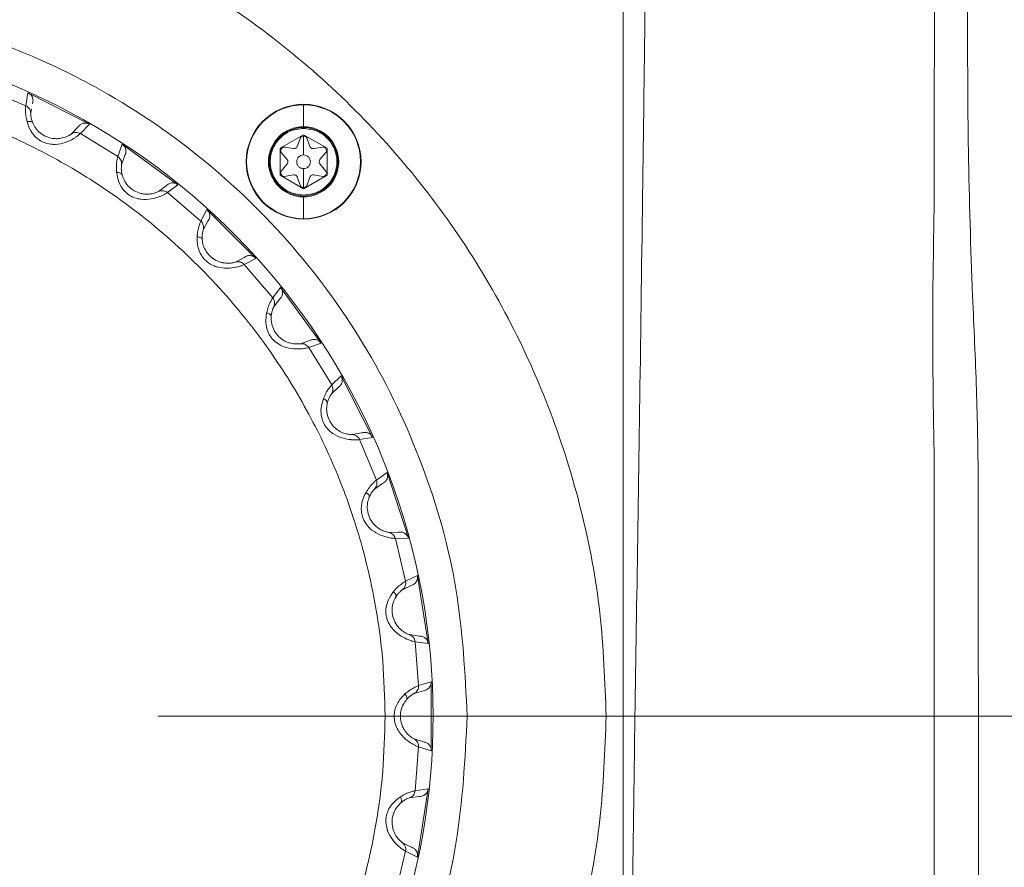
# Model space of a CAD drawing. Header units: millimetres. Extents: x 35469 to 44263, y -24881 to -16268.
# Tile 18 of 231: x 38560 to 38617, y -22045 to -21996. Entities that reach past the tile are written whole.
import ezdxf

# ---------------------------------------------------------------- set-up
doc = ezdxf.new("R2010")
doc.units = ezdxf.units.MM
doc.header["$LTSCALE"] = 0.3175
doc.linetypes.add('ACAD_ISO10W100', pattern=[18, 12, -3, 0, -3])
for name, color, linetype, lineweight in [('1轮廓实线层', 7, 'Continuous', 18), ('7标注层', 4, 'Continuous', 13), ('中心线', 4, 'ACAD_ISO10W100', 20)]:
    doc.layers.add(name, color=color, linetype=linetype, lineweight=lineweight)
doc.styles.add('标准汉字', font='gbenor.shx', dxfattribs={"bigfont": 'gbcbig.shx'})
doc.dimstyles.new('M1：18', dxfattribs={"dimscale": 18, "dimtxt": 3.5, "dimasz": 2.5, "dimexe": 2, "dimexo": 0, "dimgap": 1.5, "dimtad": 1, "dimdec": 1, "dimdsep": 46, "dimtxsty": '标准汉字', "dimcen": 5, "dimdle": 5, "dimclrd": 1, "dimclre": 1, "dimclrt": 256, "dimadec": 4, "dimazin": 2, "dimtfac": 1, "dimtdec": 1, "dimtmove": 0, "dimatfit": 3, "dimfxl": 1, "dimtolj": 1, "dimarcsym": 0})

# ---------------------------------------------------------------- blocks, each defined once
blk = doc.blocks.new('*D47')
at = {"layer": '7标注层', "color": 1, "lineweight": -2, "ltscale": 18, "transparency": 16777216}
blk.add_line((40133.937, -21590.737), (40484.689, -21492.383), dxfattribs=at)
at = {"layer": '7标注层', "color": 1, "transparency": 16777216}
blk.add_solid([(40486.714, -21499.604), (40482.664, -21485.161), (40528.018, -21480.233)], dxfattribs=at)
at = {"layer": 'Defpoints', "color": 0, "transparency": 16777216}
for p in [(40528.018, -21480.233), (38543.983, -22036.573)]:
    blk.add_point(p, dxfattribs=at)
at = {"layer": '7标注层', "transparency": 16777216, "insert": (40227.568, -21503.725), "char_height": 63, "attachment_point": 5, "rotation": 15.66395, "style": '标准汉字'}
blk.add_mtext('\\A1;R2060', dxfattribs=at)

msp = doc.modelspace()

# ---------------------------------------------------------------- linework, layer by layer
at = {"layer": '1轮廓实线层', "ltscale": 18}
for p, q in [((38594.983, -21932.811), (38594.983, -22081.172)), ((38557.756, -21999.976), (38560.122, -22000.956)), ((38560.122, -22000.956), (38560.253, -22000.204)), ((38560.253, -22000.204), (38563.843, -22002.033)), ((38560.416, -22001.379), (38560.461, -22001.135)), ((38576.333, -22000.901), (38576.333, -22002.174)), ((38560.416, -22001.403), (38560.416, -22001.379)), ((38563.174, -22002.195), (38562.778, -22002.606)), ((38563.843, -22002.033), (38563.312, -22002.581)), ((38576.333, -22002.174), (38576.333, -22002.225)), ((38563.312, -22002.581), (38565.495, -22003.919)), ((38574.966, -22003.434), (38576.333, -22002.644)), ((38575.965, -22003.329), (38576.15, -22002.823)), ((38576.286, -22002.724), (38576.38, -22002.724)), ((38576.333, -22002.644), (38577.701, -22003.434)), ((38576.516, -22002.823), (38576.701, -22003.329)), ((38565.495, -22003.919), (38565.742, -22003.197)), ((38565.742, -22003.197), (38569.002, -22005.565)), ((38574.966, -22005.013), (38574.966, -22003.434)), ((38575.011, -22003.515), (38575.058, -22003.433)), ((38575.206, -22003.363), (38575.743, -22003.458)), ((38576.923, -22003.458), (38577.461, -22003.363)), ((38577.608, -22003.433), (38577.655, -22003.515)), ((38577.655, -22003.515), (38577.686, -22003.588)), ((38577.701, -22003.434), (38577.701, -22005.013)), ((38565.715, -22004.406), (38565.902, -22003.867)), ((38575.377, -22004.098), (38575.027, -22003.68)), ((38577.638, -22003.682), (38577.289, -22004.098)), ((38575.027, -22004.767), (38575.377, -22004.349)), ((38577.289, -22004.349), (38577.638, -22004.765)), ((38576.333, -22005.802), (38574.966, -22005.013)), ((38575.058, -22005.014), (38575.011, -22004.932)), ((38575.743, -22004.989), (38575.206, -22005.084)), ((38576.15, -22005.624), (38575.965, -22005.117)), ((38577.701, -22005.013), (38576.333, -22005.802)), ((38576.701, -22005.117), (38576.516, -22005.624)), ((38577.461, -22005.084), (38576.923, -22004.989)), ((38577.655, -22004.932), (38577.608, -22005.014)), ((38577.686, -22004.858), (38577.655, -22004.932)), ((38568.316, -22005.621), (38567.86, -22005.964)), ((38569.002, -22005.565), (38568.392, -22006.023)), ((38576.38, -22005.723), (38576.286, -22005.723)), ((38568.392, -22006.023), (38570.338, -22007.686)), ((38576.333, -22006.222), (38576.333, -22006.273)), ((38576.333, -22006.273), (38576.333, -22007.546)), ((38570.338, -22007.686), (38570.696, -22007.012)), ((38570.696, -22007.012), (38573.544, -22009.861)), ((38570.48, -22008.202), (38570.748, -22007.698)), ((38572.858, -22009.808), (38572.354, -22010.077)), ((38573.544, -22009.861), (38572.87, -22010.218)), ((38572.87, -22010.218), (38574.533, -22012.165)), ((38574.533, -22012.165), (38574.991, -22011.555)), ((38574.991, -22011.555), (38577.359, -22014.814)), ((38574.592, -22012.696), (38574.936, -22012.241)), ((38576.69, -22014.655), (38576.15, -22014.841)), ((38577.359, -22014.814), (38576.637, -22015.061)), ((38576.637, -22015.061), (38577.975, -22017.244)), ((38577.975, -22017.244), (38578.523, -22016.714)), ((38578.523, -22016.714), (38580.352, -22020.303)), ((38577.95, -22017.779), (38578.361, -22017.383)), ((38579.716, -22020.041), (38579.154, -22020.141)), ((38580.352, -22020.303), (38579.601, -22020.434)), ((38579.601, -22020.434), (38580.58, -22022.8)), ((38580.58, -22022.8), (38581.205, -22022.361)), ((38581.205, -22022.361), (38582.45, -22026.193)), ((38580.472, -22023.324), (38580.94, -22022.997)), ((38581.862, -22025.834), (38581.291, -22025.845)), ((38582.45, -22026.193), (38581.687, -22026.205)), ((38581.687, -22026.205), (38582.285, -22028.695)), ((38582.285, -22028.695), (38582.97, -22028.359)), ((38582.97, -22028.359), (38583.6, -22032.338)), ((38582.096, -22029.195), (38582.609, -22028.945)), ((38583.076, -22031.892), (38582.51, -22031.813)), ((38582.845, -22032.231), (38583.045, -22034.783)), ((38583.6, -22032.338), (38582.845, -22032.231)), ((38582.781, -22035.248), (38583.327, -22035.082)), ((38583.045, -22034.783), (38583.775, -22034.559)), ((38583.775, -22034.559), (38583.775, -22038.588)), ((38583.327, -22038.065), (38582.781, -22037.899)), ((38583.045, -22038.364), (38582.845, -22040.916)), ((38583.775, -22038.588), (38583.045, -22038.364)), ((38582.845, -22040.916), (38583.6, -22040.809)), ((38583.6, -22040.809), (38582.97, -22044.788)), ((38582.51, -22041.334), (38583.076, -22041.255)), ((38582.609, -22044.202), (38582.096, -22043.952)), ((38582.285, -22044.452), (38581.687, -22046.942)), ((38582.295, -22044.352), (38582.285, -22044.452)), ((38582.97, -22044.788), (38582.285, -22044.452))]:
    msp.add_line(p, q, dxfattribs=at)
msp.add_circle((38576.333, -22004.223), 3.35, dxfattribs=at)
at = {"layer": '1轮廓实线层', "lineweight": 20, "ltscale": 18}
for centre, radius, start, end in [((38543.983, -22036.573), 39.901, 294.8262, 96.14032), ((38576.333, -22004.223), 3.343, 0, 180), ((38576.333, -22004.223), 3.323, 90, 180), ((38576.333, -22004.223), 3.323, 0, 90), ((38576.333, -22004.223), 2.049, 90, 270), ((38576.333, -22004.223), 1.999, 90, 270), ((38576.333, -22004.223), 2.049, 270, 90), ((38576.333, -22004.223), 1.999, 270, 90), ((38576.333, -22004.223), 3.343, 180, 0), ((38576.333, -22004.223), 3.323, 180, 270), ((38576.333, -22004.223), 3.323, 270, 0)]:
    msp.add_arc(centre, radius, start, end, dxfattribs=at)
at = {"layer": '1轮廓实线层', "ltscale": 18}
for points, knots in [([(38613.11, -22007.446), (38613.11, -22007.427), (38613.11, -22007.394), (38613.11, -22007.335), (38613.111, -22007.248), (38613.111, -22007.092), (38613.111, -22006.814), (38613.112, -22006.318), (38613.113, -22005.431), (38613.117, -22003.848), (38613.123, -22001.019), (38613.139, -21995.971), (38613.169, -21985.658), (38613.181, -21976.875), (38613.19, -21970.778)], [0, 0, 0, 0, 238.034367, 425.010862, 758.906544, 1355.177803, 2420.040278, 4321.874707, 7718.962761, 13787.990807, 24628.086985, 43988.71732, 78550.338882, 157011.645873, 157011.645873, 157011.645873, 157011.645873]), ([(38615.718, -22051.73), (38615.715, -22050.144), (38615.709, -22046.969), (38615.703, -22042.178), (38615.698, -22037.361), (38615.697, -22032.52), (38615.687, -22027.657), (38615.708, -22022.694), (38615.613, -22017.532), (38615.307, -22011.063), (38615.081, -22003.671), (38615.066, -21995.362), (38615.015, -21987.131), (38614.985, -21978.911), (38614.969, -21973.441), (38614.96, -21970.707)], [0, 0, 0, 0, 10251.32483, 20510.623931, 30779.420154, 41059.302766, 51339.777613, 61600.918588, 72480.914731, 83521.011175, 100521.501992, 117124.527441, 133714.026795, 150298.641226, 166874.883052, 166874.883052, 166874.883052, 166874.883052]), ([(38596.343, -21988.017), (38596.339, -21988.327), (38596.332, -21988.879), (38596.321, -21989.863), (38596.303, -21991.311), (38596.271, -21993.887), (38596.213, -21998.464), (38596.105, -22006.568), (38595.966, -22016.933), (38595.794, -22028.269), (38595.644, -22037.753), (38595.535, -22045.956), (38595.449, -22052.99), (38595.379, -22059.224), (38595.412, -22064.826), (38595.437, -22069.565), (38595.46, -22073.061), (38595.474, -22075.177), (38595.48, -22076.089), (38595.483, -22076.487), (38595.484, -22076.678), (38595.485, -22076.761), (38595.485, -22076.798)], [0, 0, 0, 0, 2201.312714, 3930.818848, 7019.140587, 12534.338323, 22387.364793, 40009.454869, 71638.662525, 99830.98508, 127940.765406, 149255.427197, 170650.34132, 191949.800685, 209723.050184, 227476.105943, 243152.117745, 250075.880009, 253128.615325, 254473.11441, 255064.951751, 255530.115297, 255530.115297, 255530.115297, 255530.115297]), ([(38585.881, -22036.573), (38585.752, -22034.085), (38585.496, -22029.108), (38583.44, -22021.878), (38580.231, -22015.114), (38575.847, -22009.029), (38570.463, -22003.818), (38565.617, -22000.568), (38561.924, -21998.684), (38559.643, -21997.686), (38557.307, -21996.825), (38554.924, -21996.104), (38552.502, -21995.526), (38549.047, -21994.915), (38544.34, -21994.542), (38538.996, -21994.863), (38534.051, -21995.787), (38529.627, -21997.117), (38525.157, -21999.033), (38520.733, -22001.588), (38516.466, -22004.82), (38512.833, -22008.407), (38509.829, -22012.168), (38507.42, -22015.958), (38505.339, -22020.1), (38504.345, -22023.068), (38503.84, -22024.573)], [0, 0, 0, 0, 19154.913689, 38309.827378, 57464.741067, 76619.654756, 95774.568445, 114929.482134, 121321.969035, 127714.455935, 134106.942836, 140499.429736, 146891.916637, 153284.403538, 167526.842249, 183173.719251, 194391.226331, 206233.540594, 218700.561996, 231792.185214, 245508.299648, 259848.789423, 271017.729728, 282538.140272, 294409.990261, 306633.24796, 306633.24796, 306633.24796, 306633.24796]), ([(38508.249, -22026.573), (38508.566, -22025.543), (38509.217, -22023.425), (38510.583, -22020.291), (38512.335, -22017.077), (38514.551, -22013.854), (38517.27, -22010.701), (38520.514, -22007.713), (38524.289, -22005.003), (38528.58, -22002.694), (38532.9, -22001.067), (38537.078, -22000.043), (38541.015, -21999.515), (38545.018, -21999.407), (38549.039, -21999.74), (38553.002, -22000.503), (38556.827, -22001.686), (38560.477, -22003.256), (38564.224, -22005.367), (38567.947, -22008.098), (38571.456, -22011.478), (38574.361, -22015.106), (38576.68, -22018.857), (38578.448, -22022.626), (38579.714, -22026.327), (38580.535, -22029.894), (38581.006, -22033.28), (38581.062, -22035.496), (38581.089, -22036.573)], [0, 0, 0, 0, 10072.595202, 20707.370785, 31893.970217, 44248.649305, 57203.671446, 70738.329764, 85388.969195, 100540.029222, 116158.622251, 128419.398186, 140681.818526, 153231.495176, 165782.797914, 178332.474622, 190883.777416, 203144.553184, 215406.973371, 231024.119115, 246175.22544, 260827.26607, 274360.50704, 287315.500437, 299671.625213, 310856.778319, 321492.281639, 331565.598032, 331565.598032, 331565.598032, 331565.598032]), ([(38560.253, -22000.204), (38560.306, -22000.235), (38560.415, -22000.298), (38560.505, -22000.438), (38560.546, -22000.578), (38560.555, -22000.707), (38560.529, -22000.796), (38560.515, -22000.841)], [0, 0, 0, 0, 16181.193007, 33918.798529, 43103.432031, 55557.651596, 68043.612176, 68043.612176, 68043.612176, 68043.612176]), ([(38560.122, -22000.956), (38560.119, -22000.978), (38560.114, -22001.021), (38560.105, -22001.237), (38560.119, -22001.524), (38560.172, -22001.768), (38560.198, -22001.888)], [0, 0, 0, 0, 14991.389661, 29535.979564, 43611.252118, 57349.876235, 57349.876235, 57349.876235, 57349.876235]), ([(38560.122, -22000.956), (38560.162, -22000.978), (38560.245, -22001.024), (38560.339, -22001.133), (38560.402, -22001.263), (38560.411, -22001.357), (38560.416, -22001.403)], [0, 0, 0, 0, 14048.037491, 28675.807736, 43303.355331, 57350.776281, 57350.776281, 57350.776281, 57350.776281]), ([(38560.533, -22001.961), (38560.507, -22001.889), (38560.452, -22001.738), (38560.425, -22001.566), (38560.416, -22001.441), (38560.416, -22001.416), (38560.416, -22001.403)], [0, 0, 0, 0, 12636.60032, 26281.153286, 41142.28875, 57345.246491, 57345.246491, 57345.246491, 57345.246491]), ([(38560.533, -22001.961), (38560.522, -22001.944), (38560.499, -22001.909), (38560.422, -22001.88), (38560.32, -22001.87), (38560.238, -22001.882), (38560.198, -22001.888)], [0, 0, 0, 0, 14052.739709, 28671.600869, 43290.451884, 57343.185293, 57343.185293, 57343.185293, 57343.185293]), ([(38560.198, -22001.888), (38560.257, -22002.065), (38560.372, -22002.404), (38560.699, -22002.808), (38561.012, -22003.027), (38561.319, -22003.156), (38561.574, -22003.203), (38561.764, -22003.209), (38561.821, -22003.209), (38562.044, -22003.202), (38562.457, -22003.114), (38562.781, -22002.952), (38562.97, -22002.841), (38563.062, -22002.78), (38563.146, -22002.718), (38563.258, -22002.632), (38563.287, -22002.605), (38563.312, -22002.581)], [0, 0, 0, 0, 23898.662834, 45944.143187, 59637.129997, 68483.131296, 85059.721798, 89772.813543, 91181.981049, 91947.522997, 116588.127696, 141978.417328, 143528.830138, 154890.338523, 163282.238903, 167766.350229, 192965.956169, 192965.956169, 192965.956169, 192965.956169]), ([(38562.778, -22002.606), (38562.759, -22002.619), (38562.725, -22002.645), (38562.522, -22002.761), (38562.252, -22002.849), (38561.997, -22002.881), (38561.718, -22002.877), (38561.352, -22002.793), (38560.971, -22002.572), (38560.683, -22002.266), (38560.581, -22002.058), (38560.533, -22001.961)], [0, 0, 0, 0, 17715.775774, 33416.211923, 46988.462621, 54140.513835, 61778.970778, 76090.376428, 91773.506799, 105881.307522, 118001.388183, 118001.388183, 118001.388183, 118001.388183]), ([(38563.843, -22002.033), (38563.785, -22002.008), (38563.669, -22001.957), (38563.506, -22001.968), (38563.387, -22002.008), (38563.279, -22002.076), (38563.216, -22002.147), (38563.174, -22002.195)], [0, 0, 0, 0, 16937.429945, 33872.623399, 42513.788743, 50787.169116, 68021.018231, 68021.018231, 68021.018231, 68021.018231]), ([(38562.778, -22002.606), (38562.818, -22002.583), (38562.899, -22002.535), (38563.041, -22002.51), (38563.185, -22002.521), (38563.27, -22002.562), (38563.312, -22002.581)], [0, 0, 0, 0, 14043.149551, 28665.963732, 43288.839581, 57332.159902, 57332.159902, 57332.159902, 57332.159902]), ([(38576.333, -22003.823), (38576.334, -22003.615), (38576.334, -22003.223), (38576.33, -22002.884), (38576.328, -22002.725)], [0, 0, 0, 0, 17212.969188, 32321.589976, 32321.589976, 32321.589976, 32321.589976]), ([(38565.742, -22003.197), (38565.789, -22003.235), (38565.888, -22003.315), (38565.955, -22003.468), (38565.973, -22003.613), (38565.962, -22003.741), (38565.922, -22003.825), (38565.902, -22003.867)], [0, 0, 0, 0, 16170.352362, 33896.072362, 43073.947626, 55520.739585, 67999.509236, 67999.509236, 67999.509236, 67999.509236]), ([(38565.495, -22003.919), (38565.489, -22003.94), (38565.477, -22003.982), (38565.434, -22004.194), (38565.404, -22004.48), (38565.417, -22004.729), (38565.424, -22004.852)], [0, 0, 0, 0, 14981.419895, 29516.337159, 43582.249178, 57311.736643, 57311.736643, 57311.736643, 57311.736643]), ([(38565.495, -22003.919), (38565.532, -22003.947), (38565.606, -22004.005), (38565.682, -22004.128), (38565.724, -22004.266), (38565.718, -22004.36), (38565.715, -22004.406)], [0, 0, 0, 0, 14038.465499, 28656.268755, 43274.005635, 57312.287325, 57312.287325, 57312.287325, 57312.287325]), ([(38565.7, -22004.617), (38565.703, -22004.559), (38565.708, -22004.442), (38565.713, -22004.418), (38565.715, -22004.406)], [0, 0, 0, 0, 15985.489331, 32323.616752, 32323.616752, 32323.616752, 32323.616752]), ([(38565.744, -22004.977), (38565.731, -22004.909), (38565.702, -22004.768), (38565.701, -22004.669), (38565.7, -22004.617)], [0, 0, 0, 0, 15540.830235, 32321.844262, 32321.844262, 32321.844262, 32321.844262]), ([(38572.99, -22004.223), (38572.993, -22004.223), (38572.998, -22004.223), (38573.007, -22004.223), (38573.01, -22004.223)], [0, 0, 0, 0, 18098.765333, 32319.212357, 32319.212357, 32319.212357, 32319.212357]), ([(38576.328, -22005.721), (38576.33, -22005.559), (38576.334, -22005.22), (38576.333, -22004.828), (38576.333, -22004.623)], [0, 0, 0, 0, 15419.407506, 32310.391574, 32310.391574, 32310.391574, 32310.391574]), ([(38579.656, -22004.223), (38579.66, -22004.223), (38579.669, -22004.223), (38579.674, -22004.223), (38579.676, -22004.223)], [0, 0, 0, 0, 18095.692124, 32313.747387, 32313.747387, 32313.747387, 32313.747387]), ([(38565.424, -22004.852), (38565.455, -22005.035), (38565.515, -22005.389), (38565.775, -22005.839), (38566.05, -22006.103), (38566.333, -22006.279), (38566.577, -22006.366), (38566.764, -22006.402), (38566.821, -22006.41), (38567.042, -22006.438), (38567.464, -22006.416), (38567.809, -22006.306), (38568.013, -22006.226), (38568.114, -22006.18), (38568.206, -22006.133), (38568.331, -22006.065), (38568.364, -22006.043), (38568.392, -22006.023)], [0, 0, 0, 0, 23882.232634, 45912.556702, 59596.129636, 68436.049312, 85001.243484, 89711.094981, 91119.293677, 91884.309299, 116507.973643, 141880.807513, 143430.154345, 154783.851794, 163169.982855, 167651.011274, 192833.292545, 192833.292545, 192833.292545, 192833.292545]), ([(38565.744, -22004.977), (38565.736, -22004.958), (38565.719, -22004.92), (38565.647, -22004.879), (38565.548, -22004.853), (38565.465, -22004.852), (38565.424, -22004.852)], [0, 0, 0, 0, 14043.319126, 28652.381307, 43261.433942, 57304.748414, 57304.748414, 57304.748414, 57304.748414]), ([(38567.86, -22005.964), (38567.84, -22005.975), (38567.801, -22005.994), (38567.584, -22006.077), (38567.302, -22006.122), (38567.046, -22006.114), (38566.771, -22006.067), (38566.423, -22005.926), (38566.081, -22005.648), (38565.844, -22005.301), (38565.776, -22005.079), (38565.744, -22004.977)], [0, 0, 0, 0, 17703.507522, 33393.086965, 46955.93482, 54103.039617, 61736.219029, 76037.703438, 91709.99906, 105808.020077, 117919.72944, 117919.72944, 117919.72944, 117919.72944]), ([(38569.002, -22005.565), (38568.948, -22005.531), (38568.842, -22005.463), (38568.679, -22005.448), (38568.555, -22005.469), (38568.438, -22005.519), (38568.365, -22005.58), (38568.316, -22005.621)], [0, 0, 0, 0, 16925.189304, 33848.143731, 42483.064123, 50750.465342, 67971.859592, 67971.859592, 67971.859592, 67971.859592]), ([(38567.86, -22005.964), (38567.903, -22005.948), (38567.991, -22005.913), (38568.135, -22005.911), (38568.275, -22005.944), (38568.353, -22005.997), (38568.392, -22006.023)], [0, 0, 0, 0, 14032.799372, 28644.836147, 43256.934543, 57289.904561, 57289.904561, 57289.904561, 57289.904561]), ([(38570.696, -22007.012), (38570.736, -22007.057), (38570.821, -22007.152), (38570.863, -22007.313), (38570.859, -22007.458), (38570.828, -22007.584), (38570.775, -22007.66), (38570.748, -22007.698)], [0, 0, 0, 0, 16157.33874, 33868.831044, 43038.868262, 55476.478045, 67946.522171, 67946.522171, 67946.522171, 67946.522171]), ([(38613.084, -22019.591), (38613.058, -22017.623), (38613.005, -22013.63), (38613.075, -22009.527), (38613.11, -22007.446)], [0, 0, 0, 0, 15882.811608, 32227.778953, 32227.778953, 32227.778953, 32227.778953]), ([(38570.338, -22007.686), (38570.329, -22007.706), (38570.31, -22007.746), (38570.235, -22007.949), (38570.161, -22008.226), (38570.135, -22008.474), (38570.123, -22008.596)], [0, 0, 0, 0, 14969.549046, 29492.948657, 43547.714669, 57266.322713, 57266.322713, 57266.322713, 57266.322713]), ([(38570.338, -22007.686), (38570.37, -22007.72), (38570.435, -22007.789), (38570.49, -22007.922), (38570.51, -22008.065), (38570.49, -22008.157), (38570.48, -22008.202)], [0, 0, 0, 0, 14027.351154, 28633.536089, 43239.572283, 57266.51156, 57266.51156, 57266.51156, 57266.51156]), ([(38570.123, -22008.596), (38570.125, -22008.783), (38570.129, -22009.141), (38570.315, -22009.627), (38570.545, -22009.931), (38570.797, -22010.148), (38571.025, -22010.272), (38571.204, -22010.337), (38571.258, -22010.354), (38571.473, -22010.416), (38571.892, -22010.461), (38572.251, -22010.406), (38572.465, -22010.359), (38572.571, -22010.329), (38572.67, -22010.297), (38572.803, -22010.25), (38572.839, -22010.233), (38572.87, -22010.218)], [0, 0, 0, 0, 23862.98351, 45875.550938, 59548.094987, 68380.889494, 84932.731866, 89638.787239, 91045.850972, 91810.250063, 116414.067604, 141766.450836, 143314.549066, 154659.095196, 163038.466665, 167515.883677, 192677.867898, 192677.867898, 192677.867898, 192677.867898]), ([(38570.419, -22008.77), (38570.414, -22008.75), (38570.403, -22008.71), (38570.338, -22008.658), (38570.245, -22008.617), (38570.163, -22008.603), (38570.123, -22008.596)], [0, 0, 0, 0, 14032.160296, 28629.614106, 43227.058378, 57259.214023, 57259.214023, 57259.214023, 57259.214023]), ([(38570.419, -22008.77), (38570.416, -22008.693), (38570.411, -22008.532), (38570.439, -22008.36), (38570.468, -22008.238), (38570.476, -22008.214), (38570.48, -22008.202)], [0, 0, 0, 0, 12619.918019, 26246.062447, 41091.443266, 57260.882441, 57260.882441, 57260.882441, 57260.882441]), ([(38572.354, -22010.077), (38572.333, -22010.083), (38572.292, -22010.097), (38572.064, -22010.145), (38571.779, -22010.145), (38571.527, -22010.097), (38571.263, -22010.007), (38570.941, -22009.814), (38570.647, -22009.486), (38570.467, -22009.106), (38570.434, -22008.876), (38570.419, -22008.77)], [0, 0, 0, 0, 17689.143531, 33365.992829, 46917.836125, 54059.14194, 61686.127982, 75976.008545, 91635.588027, 105722.170264, 117824.052479, 117824.052479, 117824.052479, 117824.052479]), ([(38573.544, -22009.861), (38573.497, -22009.819), (38573.402, -22009.735), (38573.244, -22009.695), (38573.119, -22009.696), (38572.995, -22009.727), (38572.913, -22009.776), (38572.858, -22009.808)], [0, 0, 0, 0, 16910.904381, 33819.575772, 42447.208259, 50707.631762, 67914.491091, 67914.491091, 67914.491091, 67914.491091]), ([(38572.354, -22010.077), (38572.4, -22010.067), (38572.492, -22010.046), (38572.634, -22010.066), (38572.767, -22010.122), (38572.836, -22010.186), (38572.87, -22010.218)], [0, 0, 0, 0, 14020.798125, 28620.338265, 43219.93997, 57240.908583, 57240.908583, 57240.908583, 57240.908583]), ([(38574.991, -22011.555), (38575.024, -22011.606), (38575.093, -22011.712), (38575.109, -22011.878), (38575.083, -22012.021), (38575.032, -22012.14), (38574.968, -22012.207), (38574.936, -22012.241)], [0, 0, 0, 0, 16142.330488, 33837.42607, 42998.286745, 55425.559953, 67885.940207, 67885.940207, 67885.940207, 67885.940207]), ([(38574.533, -22012.165), (38574.52, -22012.183), (38574.496, -22012.219), (38574.39, -22012.408), (38574.273, -22012.67), (38574.209, -22012.911), (38574.177, -22013.03)], [0, 0, 0, 0, 14956.065456, 29466.383339, 43508.489738, 57214.740958, 57214.740958, 57214.740958, 57214.740958]), ([(38574.443, -22013.248), (38574.453, -22013.171), (38574.472, -22013.011), (38574.526, -22012.846), (38574.575, -22012.73), (38574.586, -22012.708), (38574.592, -22012.696)], [0, 0, 0, 0, 12608.501628, 26222.319393, 41054.270579, 57209.082482, 57209.082482, 57209.082482, 57209.082482]), ([(38574.533, -22012.165), (38574.559, -22012.203), (38574.612, -22012.281), (38574.646, -22012.421), (38574.643, -22012.565), (38574.609, -22012.653), (38574.592, -22012.696)], [0, 0, 0, 0, 14014.626886, 28607.562491, 43200.349492, 57214.56488, 57214.56488, 57214.56488, 57214.56488]), ([(38574.177, -22013.03), (38574.15, -22013.214), (38574.098, -22013.569), (38574.206, -22014.078), (38574.386, -22014.414), (38574.601, -22014.668), (38574.806, -22014.826), (38574.973, -22014.918), (38575.024, -22014.944), (38575.226, -22015.039), (38575.634, -22015.148), (38575.996, -22015.151), (38576.215, -22015.137), (38576.325, -22015.125), (38576.427, -22015.108), (38576.566, -22015.082), (38576.605, -22015.071), (38576.637, -22015.061)], [0, 0, 0, 0, 23841.383926, 45834.02634, 59494.194226, 68318.994021, 84855.854558, 89557.650163, 90963.440221, 91727.147325, 116308.694535, 141638.129867, 143184.826738, 154519.104352, 162890.891356, 167364.255414, 192503.464075, 192503.464075, 192503.464075, 192503.464075]), ([(38574.443, -22013.248), (38574.441, -22013.227), (38574.436, -22013.186), (38574.381, -22013.125), (38574.295, -22013.07), (38574.216, -22013.043), (38574.177, -22013.03)], [0, 0, 0, 0, 14019.533951, 28603.852758, 43188.162035, 57207.69134, 57207.69134, 57207.69134, 57207.69134]), ([(38576.15, -22014.841), (38576.128, -22014.845), (38576.085, -22014.851), (38575.852, -22014.863), (38575.571, -22014.819), (38575.329, -22014.732), (38575.083, -22014.602), (38574.795, -22014.36), (38574.556, -22013.99), (38574.438, -22013.587), (38574.442, -22013.355), (38574.443, -22013.248)], [0, 0, 0, 0, 17673.024117, 33335.587729, 46875.081777, 54009.880012, 61629.915896, 75906.774671, 91552.084219, 105625.829932, 117716.684189, 117716.684189, 117716.684189, 117716.684189]), ([(38576.15, -22014.841), (38576.196, -22014.838), (38576.29, -22014.832), (38576.428, -22014.875), (38576.551, -22014.95), (38576.609, -22015.025), (38576.637, -22015.061)], [0, 0, 0, 0, 14007.43773, 28593.065993, 43178.755762, 57186.363818, 57186.363818, 57186.363818, 57186.363818]), ([(38577.359, -22014.814), (38577.319, -22014.765), (38577.239, -22014.667), (38577.089, -22014.603), (38576.964, -22014.585), (38576.837, -22014.596), (38576.749, -22014.631), (38576.69, -22014.655)], [0, 0, 0, 0, 16894.922091, 33787.613303, 42407.091921, 50659.708598, 67850.305937, 67850.305937, 67850.305937, 67850.305937]), ([(38578.523, -22016.714), (38578.548, -22016.769), (38578.599, -22016.885), (38578.589, -22017.051), (38578.541, -22017.189), (38578.472, -22017.298), (38578.398, -22017.354), (38578.361, -22017.383)], [0, 0, 0, 0, 16125.507497, 33802.249707, 42952.511143, 55368.774785, 67819.232965, 67819.232965, 67819.232965, 67819.232965]), ([(38577.975, -22017.244), (38577.96, -22017.261), (38577.93, -22017.293), (38577.796, -22017.462), (38577.639, -22017.702), (38577.538, -22017.93), (38577.489, -22018.043)], [0, 0, 0, 0, 14941.29682, 29437.286873, 43465.52785, 57158.244767, 57158.244767, 57158.244767, 57158.244767]), ([(38577.975, -22017.244), (38577.995, -22017.286), (38578.035, -22017.372), (38578.046, -22017.516), (38578.022, -22017.657), (38577.974, -22017.739), (38577.95, -22017.779)], [0, 0, 0, 0, 14000.700213, 28579.134439, 43157.420195, 57157.709279, 57157.709279, 57157.709279, 57157.709279]), ([(38577.717, -22018.3), (38577.738, -22018.226), (38577.783, -22018.071), (38577.862, -22017.916), (38577.928, -22017.809), (38577.943, -22017.789), (38577.95, -22017.779)], [0, 0, 0, 0, 12596.022389, 26196.387355, 41013.667653, 57152.50078, 57152.50078, 57152.50078, 57152.50078]), ([(38577.489, -22018.043), (38577.433, -22018.221), (38577.326, -22018.563), (38577.353, -22019.083), (38577.478, -22019.443), (38577.65, -22019.728), (38577.829, -22019.916), (38577.979, -22020.033), (38578.026, -22020.066), (38578.21, -22020.191), (38578.596, -22020.363), (38578.953, -22020.422), (38579.171, -22020.444), (38579.282, -22020.448), (38579.385, -22020.448), (38579.527, -22020.444), (38579.567, -22020.439), (38579.601, -22020.434)], [0, 0, 0, 0, 23817.957757, 45788.99093, 59435.730378, 68251.865529, 84772.506451, 89469.675147, 90874.074659, 91637.018278, 116194.412393, 141498.959866, 143044.136648, 154367.277989, 162730.844389, 167199.80786, 192314.315517, 192314.315517, 192314.315517, 192314.315517]), ([(38577.717, -22018.3), (38577.718, -22018.279), (38577.72, -22018.238), (38577.675, -22018.169), (38577.598, -22018.101), (38577.525, -22018.062), (38577.489, -22018.043)], [0, 0, 0, 0, 14005.598774, 28575.574359, 43145.635931, 57151.432294, 57151.432294, 57151.432294, 57151.432294]), ([(38579.154, -22020.141), (38579.131, -22020.141), (38579.088, -22020.14), (38578.856, -22020.116), (38578.585, -22020.028), (38578.36, -22019.904), (38578.137, -22019.737), (38577.891, -22019.454), (38577.713, -22019.051), (38577.659, -22018.634), (38577.699, -22018.405), (38577.717, -22018.3)], [0, 0, 0, 0, 17655.525433, 33302.607456, 46828.711286, 53956.450453, 61568.945346, 75831.633724, 91461.512485, 105521.321583, 117600.230128, 117600.230128, 117600.230128, 117600.230128]), ([(38613.117, -22051.039), (38613.115, -22045.856), (38613.113, -22037.765), (38613.116, -22028.251), (38613.109, -22023.406), (38613.117, -22021.278), (38613.104, -22020.334), (38613.093, -22019.88), (38613.087, -22019.679), (38613.084, -22019.591)], [0, 0, 0, 0, 46188.863931, 72099.405893, 83480.328139, 88482.230945, 90675.737684, 91639.079426, 92395.463183, 92395.463183, 92395.463183, 92395.463183]), ([(38579.154, -22020.141), (38579.2, -22020.145), (38579.294, -22020.154), (38579.423, -22020.217), (38579.533, -22020.311), (38579.578, -22020.394), (38579.601, -22020.434)], [0, 0, 0, 0, 13993.043517, 28563.68243, 43134.382269, 57127.594502, 57127.594502, 57127.594502, 57127.594502]), ([(38580.352, -22020.303), (38580.32, -22020.249), (38580.256, -22020.139), (38580.118, -22020.052), (38579.998, -22020.015), (38579.871, -22020.006), (38579.778, -22020.027), (38579.716, -22020.041)], [0, 0, 0, 0, 16877.629772, 33753.030946, 42363.687339, 50607.857283, 67780.859674, 67780.859674, 67780.859674, 67780.859674]), ([(38581.205, -22022.361), (38581.22, -22022.42), (38581.253, -22022.542), (38581.217, -22022.705), (38581.148, -22022.833), (38581.063, -22022.931), (38580.981, -22022.975), (38580.94, -22022.997)], [0, 0, 0, 0, 16112.785502, 33775.197804, 42922.988506, 55320.86298, 67748.016297, 67748.016297, 67748.016297, 67748.016297]), ([(38580.58, -22022.8), (38580.563, -22022.814), (38580.528, -22022.84), (38580.369, -22022.987), (38580.177, -22023.2), (38580.042, -22023.409), (38579.975, -22023.513)], [0, 0, 0, 0, 14925.602722, 29406.365777, 43419.871007, 57098.205133, 57098.205133, 57098.205133, 57098.205133]), ([(38580.58, -22022.8), (38580.593, -22022.844), (38580.62, -22022.935), (38580.608, -22023.079), (38580.562, -22023.215), (38580.502, -22023.288), (38580.472, -22023.324)], [0, 0, 0, 0, 13985.908993, 28548.941671, 43111.82605, 57097.324389, 57097.324389, 57097.324389, 57097.324389]), ([(38579.975, -22023.513), (38579.892, -22023.68), (38579.733, -22024.001), (38579.679, -22024.518), (38579.745, -22024.893), (38579.871, -22025.202), (38580.018, -22025.416), (38580.148, -22025.554), (38580.189, -22025.595), (38580.351, -22025.747), (38580.705, -22025.978), (38581.049, -22026.092), (38581.261, -22026.147), (38581.37, -22026.169), (38581.472, -22026.184), (38581.613, -22026.203), (38581.653, -22026.204), (38581.687, -22026.205)], [0, 0, 0, 0, 23793.27414, 45741.537725, 59374.14083, 68181.132923, 84684.623867, 89376.93166, 90779.884911, 91542.050845, 116073.994881, 141352.317873, 142895.893678, 154207.299802, 162562.19337, 167026.530597, 192115.010777, 192115.010777, 192115.010777, 192115.010777]), ([(38580.16, -22023.802), (38580.164, -22023.782), (38580.173, -22023.741), (38580.139, -22023.666), (38580.074, -22023.587), (38580.008, -22023.537), (38579.975, -22023.513)], [0, 0, 0, 0, 13991.133744, 28545.908225, 43100.673195, 57091.802303, 57091.802303, 57091.802303, 57091.802303]), ([(38580.16, -22023.802), (38580.193, -22023.732), (38580.261, -22023.586), (38580.364, -22023.446), (38580.445, -22023.351), (38580.463, -22023.333), (38580.472, -22023.324)], [0, 0, 0, 0, 12582.809929, 26168.887517, 40970.616393, 57092.510487, 57092.510487, 57092.510487, 57092.510487]), ([(38581.291, -22025.845), (38581.269, -22025.841), (38581.227, -22025.834), (38581.002, -22025.774), (38580.747, -22025.645), (38580.545, -22025.487), (38580.35, -22025.288), (38580.151, -22024.969), (38580.038, -22024.543), (38580.051, -22024.123), (38580.126, -22023.903), (38580.16, -22023.802)], [0, 0, 0, 0, 17637.117066, 33267.858355, 46779.843632, 53900.145783, 61504.6997, 75752.551549, 91366.073847, 105411.225308, 117477.514059, 117477.514059, 117477.514059, 117477.514059]), ([(38581.291, -22025.845), (38581.336, -22025.856), (38581.428, -22025.88), (38581.545, -22025.963), (38581.639, -22026.073), (38581.671, -22026.161), (38581.687, -22026.205)], [0, 0, 0, 0, 13977.961859, 28532.897563, 43087.894646, 57066.026472, 57066.026472, 57066.026472, 57066.026472]), ([(38582.45, -22026.193), (38582.427, -22026.134), (38582.38, -22026.016), (38582.258, -22025.909), (38582.145, -22025.853), (38582.021, -22025.825), (38581.926, -22025.83), (38581.862, -22025.834)], [0, 0, 0, 0, 16859.446236, 33716.666279, 42318.045766, 50553.33365, 67707.834273, 67707.834273, 67707.834273, 67707.834273]), ([(38582.285, -22028.695), (38582.265, -22028.705), (38582.227, -22028.726), (38582.047, -22028.846), (38581.823, -22029.026), (38581.657, -22029.212), (38581.575, -22029.304)], [0, 0, 0, 0, 14909.362771, 29374.369887, 43372.627583, 57036.078861, 57036.078861, 57036.078861, 57036.078861]), ([(38582.285, -22028.695), (38582.29, -22028.741), (38582.302, -22028.834), (38582.269, -22028.974), (38582.201, -22029.102), (38582.13, -22029.164), (38582.096, -22029.195)], [0, 0, 0, 0, 13970.612182, 28517.716832, 43064.673344, 57034.87532, 57034.87532, 57034.87532, 57034.87532]), ([(38582.97, -22028.359), (38582.976, -22028.419), (38582.989, -22028.545), (38582.928, -22028.701), (38582.84, -22028.816), (38582.741, -22028.899), (38582.653, -22028.93), (38582.609, -22028.945)], [0, 0, 0, 0, 16091.037566, 33729.988409, 42860.754387, 55250.358473, 67674.01555, 67674.01555, 67674.01555, 67674.01555]), ([(38581.575, -22029.304), (38581.467, -22029.456), (38581.26, -22029.748), (38581.125, -22030.251), (38581.132, -22030.632), (38581.208, -22030.956), (38581.32, -22031.19), (38581.426, -22031.347), (38581.461, -22031.394), (38581.597, -22031.57), (38581.911, -22031.853), (38582.233, -22032.019), (38582.434, -22032.107), (38582.537, -22032.145), (38582.636, -22032.177), (38582.772, -22032.217), (38582.811, -22032.225), (38582.845, -22032.231)], [0, 0, 0, 0, 23767.931407, 45692.817721, 59310.900732, 68108.512168, 84594.425125, 89281.735038, 90683.193941, 91444.548022, 115950.362714, 141201.761383, 142743.693087, 154043.051277, 162389.045916, 166848.628116, 191910.386176, 191910.386176, 191910.386176, 191910.386176]), ([(38581.713, -22029.619), (38581.72, -22029.6), (38581.735, -22029.561), (38581.713, -22029.481), (38581.661, -22029.393), (38581.603, -22029.333), (38581.575, -22029.304)], [0, 0, 0, 0, 13976.049153, 28515.131352, 43054.20405, 57030.248571, 57030.248571, 57030.248571, 57030.248571]), ([(38581.713, -22029.619), (38581.756, -22029.555), (38581.846, -22029.421), (38581.969, -22029.299), (38582.065, -22029.217), (38582.085, -22029.203), (38582.096, -22029.195)], [0, 0, 0, 0, 12569.158095, 26140.495347, 40926.164952, 57030.567435, 57030.567435, 57030.567435, 57030.567435]), ([(38582.51, -22031.813), (38582.489, -22031.806), (38582.448, -22031.793), (38582.235, -22031.698), (38582.004, -22031.531), (38581.829, -22031.343), (38581.668, -22031.116), (38581.521, -22030.77), (38581.476, -22030.332), (38581.555, -22029.919), (38581.663, -22029.713), (38581.713, -22029.619)], [0, 0, 0, 0, 17618.200222, 33232.176648, 46729.669522, 53842.334741, 61438.732345, 75671.302556, 91268.078438, 105298.16567, 117351.512615, 117351.512615, 117351.512615, 117351.512615]), ([(38582.51, -22031.813), (38582.553, -22031.832), (38582.639, -22031.869), (38582.743, -22031.97), (38582.818, -22032.093), (38582.836, -22032.185), (38582.845, -22032.231)], [0, 0, 0, 0, 13962.561672, 28501.461512, 43040.422661, 57003.154115, 57003.154115, 57003.154115, 57003.154115]), ([(38583.6, -22032.338), (38583.586, -22032.276), (38583.559, -22032.153), (38583.455, -22032.027), (38583.352, -22031.955), (38583.234, -22031.907), (38583.14, -22031.898), (38583.076, -22031.892)], [0, 0, 0, 0, 16840.812145, 33679.400557, 42271.273274, 50497.459013, 67632.999437, 67632.999437, 67632.999437, 67632.999437]), ([(38583.045, -22034.783), (38583.025, -22034.791), (38582.983, -22034.806), (38582.787, -22034.896), (38582.538, -22035.039), (38582.345, -22035.196), (38582.249, -22035.274)], [0, 0, 0, 0, 14892.971707, 29342.075936, 43324.944666, 56973.37478, 56973.37478, 56973.37478, 56973.37478]), ([(38583.045, -22034.783), (38583.044, -22034.83), (38583.041, -22034.924), (38582.986, -22035.057), (38582.899, -22035.172), (38582.82, -22035.223), (38582.781, -22035.248)], [0, 0, 0, 0, 13955.181251, 28486.218219, 43017.107212, 56971.878709, 56971.878709, 56971.878709, 56971.878709]), ([(38583.775, -22034.559), (38583.771, -22034.62), (38583.764, -22034.746), (38583.68, -22034.89), (38583.575, -22034.99), (38583.464, -22035.057), (38583.373, -22035.073), (38583.327, -22035.082)], [0, 0, 0, 0, 16077.350256, 33700.919406, 42828.592282, 55199.201374, 67599.024912, 67599.024912, 67599.024912, 67599.024912]), ([(38582.249, -22035.274), (38582.16, -22035.361), (38581.987, -22035.531), (38581.782, -22035.859), (38581.641, -22036.208), (38581.623, -22036.453), (38581.614, -22036.573)], [0, 0, 0, 0, 15387.139286, 29824.494249, 43615.902451, 56964.609129, 56964.609129, 56964.609129, 56964.609129]), ([(38582.781, -22037.899), (38582.761, -22037.889), (38582.722, -22037.869), (38582.527, -22037.742), (38582.325, -22037.541), (38582.181, -22037.328), (38582.058, -22037.078), (38581.967, -22036.714), (38581.991, -22036.274), (38582.133, -22035.878), (38582.272, -22035.692), (38582.336, -22035.606)], [0, 0, 0, 0, 17599.258598, 33196.432033, 46679.417432, 53784.429284, 61372.64774, 75589.922988, 91169.908589, 105184.908107, 117225.286455, 117225.286455, 117225.286455, 117225.286455]), ([(38582.336, -22035.606), (38582.346, -22035.589), (38582.367, -22035.553), (38582.358, -22035.47), (38582.321, -22035.375), (38582.273, -22035.307), (38582.249, -22035.274)], [0, 0, 0, 0, 13960.840601, 28484.09193, 43007.364048, 56968.266508, 56968.266508, 56968.266508, 56968.266508]), ([(38582.336, -22035.606), (38582.389, -22035.55), (38582.499, -22035.432), (38582.64, -22035.331), (38582.747, -22035.265), (38582.769, -22035.254), (38582.781, -22035.248)], [0, 0, 0, 0, 12555.407537, 26111.897813, 40881.392006, 56968.176358, 56968.176358, 56968.176358, 56968.176358]), ([(38581.089, -22036.573), (38581.062, -22037.651), (38581.006, -22039.867), (38580.536, -22043.253), (38579.715, -22046.819), (38578.448, -22050.52), (38576.68, -22054.289), (38574.361, -22058.041), (38571.456, -22061.669), (38567.947, -22065.048), (38564.225, -22067.78), (38560.477, -22069.891), (38556.828, -22071.461), (38553.002, -22072.644), (38549.04, -22073.407), (38545.018, -22073.74), (38541.016, -22073.632), (38537.078, -22073.104), (38532.901, -22072.08), (38528.58, -22070.453), (38524.29, -22068.144), (38520.514, -22065.434), (38517.27, -22062.446), (38514.551, -22059.293), (38512.335, -22056.07), (38510.583, -22052.857), (38509.217, -22049.723), (38508.566, -22047.604), (38508.249, -22046.573)], [0, 0, 0, 0, 9969.493868, 20495.413736, 31567.509083, 43795.727824, 56618.144612, 70014.264519, 84514.942552, 99510.918963, 114969.642789, 127104.919553, 139241.82389, 151663.044232, 164085.874018, 176507.094416, 188929.924258, 201065.200857, 213202.105042, 228659.396398, 243655.418633, 258157.483522, 271552.20059, 284374.588928, 296604.238558, 307674.902383, 318201.542539, 328171.750217, 328171.750217, 328171.750217, 328171.750217]), ([(38581.614, -22036.573), (38581.622, -22036.694), (38581.639, -22036.944), (38581.79, -22037.307), (38582.009, -22037.643), (38582.285, -22037.916), (38582.543, -22038.108), (38582.789, -22038.253), (38582.954, -22038.329), (38583.029, -22038.359), (38583.041, -22038.362), (38583.045, -22038.364)], [0, 0, 0, 0, 12501.773629, 25911.268765, 40313.647298, 55287.772468, 69716.854472, 82460.686687, 101651.588562, 111506.564575, 117214.48874, 117214.48874, 117214.48874, 117214.48874]), ([(38582.781, -22037.899), (38582.82, -22037.924), (38582.899, -22037.975), (38582.986, -22038.09), (38583.041, -22038.223), (38583.044, -22038.317), (38583.045, -22038.364)], [0, 0, 0, 0, 13947.216389, 28470.137533, 42993.119862, 56940.505686, 56940.505686, 56940.505686, 56940.505686]), ([(38583.775, -22038.588), (38583.771, -22038.525), (38583.763, -22038.398), (38583.68, -22038.258), (38583.59, -22038.17), (38583.481, -22038.105), (38583.389, -22038.081), (38583.327, -22038.065)], [0, 0, 0, 0, 16822.188137, 33642.143932, 42224.509827, 50441.592594, 67558.171806, 67558.171806, 67558.171806, 67558.171806]), ([(38583.6, -22040.809), (38583.587, -22040.868), (38583.561, -22040.992), (38583.455, -22041.121), (38583.335, -22041.203), (38583.215, -22041.252), (38583.122, -22041.254), (38583.076, -22041.255)], [0, 0, 0, 0, 16059.704369, 33663.943068, 42781.603657, 55138.644334, 67524.86706, 67524.86706, 67524.86706, 67524.86706]), ([(38581.981, -22041.276), (38581.832, -22041.388), (38581.544, -22041.601), (38581.261, -22042.038), (38581.15, -22042.402), (38581.122, -22042.734), (38581.156, -22042.991), (38581.209, -22043.174), (38581.227, -22043.228), (38581.302, -22043.438), (38581.513, -22043.804), (38581.768, -22044.062), (38581.932, -22044.207), (38582.019, -22044.276), (38582.103, -22044.337), (38582.219, -22044.417), (38582.255, -22044.436), (38582.285, -22044.452)], [0, 0, 0, 0, 23717.735267, 45596.317763, 59185.639986, 67964.671869, 84415.767695, 89093.178361, 90491.677503, 91251.423687, 115705.483853, 140903.553375, 142442.228702, 153717.723384, 162046.091802, 166496.255762, 191505.085182, 191505.085182, 191505.085182, 191505.085182]), ([(38582.845, -22040.916), (38582.823, -22040.92), (38582.78, -22040.928), (38582.572, -22040.987), (38582.304, -22041.089), (38582.088, -22041.214), (38581.981, -22041.276)], [0, 0, 0, 0, 14876.828584, 29310.271156, 43277.982816, 56911.61865, 56911.61865, 56911.61865, 56911.61865]), ([(38582.015, -22041.618), (38582.028, -22041.602), (38582.054, -22041.57), (38582.058, -22041.487), (38582.036, -22041.387), (38582, -22041.313), (38581.981, -22041.276)], [0, 0, 0, 0, 13945.934816, 28453.689504, 42961.434713, 56907.364908, 56907.364908, 56907.364908, 56907.364908]), ([(38582.015, -22041.618), (38582.076, -22041.571), (38582.203, -22041.472), (38582.358, -22041.393), (38582.474, -22041.345), (38582.498, -22041.338), (38582.51, -22041.334)], [0, 0, 0, 0, 12541.892883, 26083.790987, 40837.387287, 56906.855866, 56906.855866, 56906.855866, 56906.855866]), ([(38582.845, -22040.916), (38582.836, -22040.962), (38582.818, -22041.054), (38582.743, -22041.177), (38582.639, -22041.278), (38582.553, -22041.315), (38582.51, -22041.334)], [0, 0, 0, 0, 13939.991679, 28455.212281, 42970.285071, 56909.867442, 56909.867442, 56909.867442, 56909.867442]), ([(38582.096, -22043.952), (38582.077, -22043.939), (38582.043, -22043.913), (38581.87, -22043.757), (38581.702, -22043.527), (38581.593, -22043.294), (38581.51, -22043.028), (38581.477, -22042.654), (38581.57, -22042.223), (38581.772, -22041.855), (38581.938, -22041.693), (38582.015, -22041.618)], [0, 0, 0, 0, 17580.735531, 33161.493383, 46630.288136, 53727.822105, 61308.054143, 75510.366175, 91073.953934, 105074.203001, 117101.908999, 117101.908999, 117101.908999, 117101.908999]), ([(38582.096, -22043.952), (38582.124, -22043.976), (38582.182, -22044.026), (38582.245, -22044.124), (38582.287, -22044.235), (38582.292, -22044.313), (38582.295, -22044.352)], [0, 0, 0, 0, 13773.427597, 28094.86224, 42595.958033, 56880.179695, 56880.179695, 56880.179695, 56880.179695]), ([(38582.97, -22044.788), (38582.976, -22044.725), (38582.988, -22044.599), (38582.928, -22044.447), (38582.853, -22044.346), (38582.755, -22044.265), (38582.668, -22044.227), (38582.609, -22044.202)], [0, 0, 0, 0, 16802.114922, 33602.016277, 42173.73615, 50381.452486, 67485.173034, 67485.173034, 67485.173034, 67485.173034])]:
    msp.add_open_spline(points, degree=3, knots=knots, dxfattribs=at)
for points in [[(38495.444, -22024.573), (38495.996, -22022.636), (38497.099, -22018.761), (38499.626, -22013.254), (38502.749, -22008.075), (38506.486, -22003.315), (38510.767, -21999.038), (38515.532, -21995.309), (38520.712, -21992.181), (38526.232, -21989.7), (38532.009, -21987.903), (38537.962, -21986.815), (38544.002, -21986.452), (38550.042, -21986.819), (38555.994, -21987.912), (38561.77, -21989.714), (38567.287, -21992.199), (38572.465, -21995.331), (38577.228, -21999.064), (38581.505, -22003.343), (38585.237, -22008.107), (38588.366, -22013.286), (38590.851, -22018.804), (38592.64, -22024.581), (38593.772, -22030.533), (38593.913, -22034.56), (38593.983, -22036.573)], [(38576.333, -22002.279), (38576.079, -22002.308), (38575.57, -22002.367), (38574.923, -22002.816), (38574.49, -22003.459), (38574.338, -22004.223), (38574.49, -22004.988), (38574.923, -22005.63), (38575.57, -22006.08), (38576.079, -22006.138), (38576.333, -22006.168)], [(38576.333, -22006.168), (38576.588, -22006.138), (38577.096, -22006.08), (38577.744, -22005.63), (38578.176, -22004.988), (38578.328, -22004.223), (38578.176, -22003.459), (38577.744, -22002.816), (38577.096, -22002.367), (38576.588, -22002.308), (38576.333, -22002.279)], [(38576.15, -22002.823), (38576.156, -22002.808), (38576.17, -22002.779), (38576.195, -22002.759), (38576.208, -22002.749)], [(38576.208, -22002.749), (38576.22, -22002.742), (38576.244, -22002.728), (38576.272, -22002.725), (38576.286, -22002.724)], [(38576.38, -22002.724), (38576.393, -22002.725), (38576.419, -22002.728), (38576.442, -22002.74), (38576.453, -22002.746)], [(38576.453, -22002.746), (38576.467, -22002.756), (38576.495, -22002.776), (38576.509, -22002.807), (38576.516, -22002.823)], [(38574.993, -22003.585), (38574.994, -22003.573), (38574.996, -22003.548), (38575.006, -22003.526), (38575.011, -22003.515)], [(38575.058, -22003.433), (38575.066, -22003.422), (38575.081, -22003.401), (38575.103, -22003.387), (38575.113, -22003.38)], [(38575.113, -22003.38), (38575.128, -22003.374), (38575.157, -22003.361), (38575.19, -22003.362), (38575.206, -22003.363)], [(38575.743, -22003.458), (38575.766, -22003.459), (38575.813, -22003.463), (38575.879, -22003.437), (38575.935, -22003.392), (38575.955, -22003.35), (38575.965, -22003.329)], [(38576.701, -22003.329), (38576.711, -22003.35), (38576.731, -22003.392), (38576.787, -22003.437), (38576.853, -22003.463), (38576.9, -22003.459), (38576.923, -22003.458)], [(38577.461, -22003.363), (38577.477, -22003.362), (38577.509, -22003.361), (38577.538, -22003.374), (38577.553, -22003.38)], [(38577.553, -22003.38), (38577.564, -22003.387), (38577.585, -22003.401), (38577.6, -22003.422), (38577.608, -22003.433)], [(38575.027, -22003.68), (38575.017, -22003.665), (38574.998, -22003.637), (38574.995, -22003.603), (38574.993, -22003.585)], [(38575.377, -22004.349), (38575.39, -22004.33), (38575.415, -22004.292), (38575.425, -22004.223), (38575.415, -22004.155), (38575.39, -22004.117), (38575.377, -22004.098)], [(38575.933, -22004.223), (38575.939, -22004.171), (38575.951, -22004.066), (38576.044, -22003.934), (38576.176, -22003.841), (38576.281, -22003.829), (38576.333, -22003.823)], [(38576.333, -22003.823), (38576.385, -22003.829), (38576.49, -22003.841), (38576.623, -22003.934), (38576.715, -22004.066), (38576.727, -22004.171), (38576.733, -22004.223)], [(38577.289, -22004.098), (38577.276, -22004.117), (38577.251, -22004.155), (38577.247, -22004.2), (38577.244, -22004.223)], [(38577.673, -22003.588), (38577.671, -22003.605), (38577.667, -22003.64), (38577.648, -22003.668), (38577.638, -22003.682)], [(38576.333, -22004.623), (38576.281, -22004.617), (38576.176, -22004.605), (38576.044, -22004.513), (38575.951, -22004.381), (38575.939, -22004.276), (38575.933, -22004.223)], [(38576.733, -22004.223), (38576.727, -22004.276), (38576.715, -22004.381), (38576.623, -22004.513), (38576.49, -22004.605), (38576.385, -22004.617), (38576.333, -22004.623)], [(38577.244, -22004.223), (38577.247, -22004.246), (38577.251, -22004.292), (38577.276, -22004.33), (38577.289, -22004.349)], [(38574.993, -22004.861), (38574.995, -22004.844), (38574.998, -22004.81), (38575.017, -22004.781), (38575.027, -22004.767)], [(38575.011, -22004.932), (38575.006, -22004.921), (38574.996, -22004.898), (38574.994, -22004.874), (38574.993, -22004.861)], [(38575.113, -22005.066), (38575.103, -22005.059), (38575.081, -22005.045), (38575.066, -22005.024), (38575.058, -22005.014)], [(38575.206, -22005.083), (38575.19, -22005.084), (38575.157, -22005.086), (38575.128, -22005.073), (38575.113, -22005.066)], [(38575.965, -22005.117), (38575.955, -22005.096), (38575.935, -22005.054), (38575.879, -22005.009), (38575.813, -22004.984), (38575.766, -22004.987), (38575.743, -22004.989)], [(38576.923, -22004.989), (38576.9, -22004.987), (38576.853, -22004.984), (38576.787, -22005.009), (38576.731, -22005.054), (38576.711, -22005.096), (38576.701, -22005.117)], [(38577.553, -22005.066), (38577.538, -22005.073), (38577.509, -22005.086), (38577.477, -22005.084), (38577.461, -22005.083)], [(38577.608, -22005.014), (38577.6, -22005.024), (38577.585, -22005.045), (38577.564, -22005.059), (38577.553, -22005.066)], [(38577.638, -22004.765), (38577.648, -22004.779), (38577.667, -22004.807), (38577.671, -22004.841), (38577.673, -22004.858)], [(38576.213, -22005.701), (38576.199, -22005.691), (38576.171, -22005.671), (38576.157, -22005.64), (38576.15, -22005.624)], [(38576.286, -22005.723), (38576.273, -22005.721), (38576.247, -22005.719), (38576.225, -22005.707), (38576.213, -22005.701)], [(38576.453, -22005.701), (38576.441, -22005.707), (38576.419, -22005.719), (38576.393, -22005.721), (38576.38, -22005.723)], [(38576.516, -22005.624), (38576.509, -22005.64), (38576.495, -22005.671), (38576.467, -22005.691), (38576.453, -22005.701)], [(38593.983, -22036.573), (38593.913, -22038.587), (38593.772, -22042.614), (38592.64, -22048.566), (38590.851, -22054.343), (38588.366, -22059.861), (38585.237, -22065.04), (38581.505, -22069.804), (38577.228, -22074.083), (38572.465, -22077.816), (38567.287, -22080.948), (38561.77, -22083.433), (38555.994, -22085.235), (38550.042, -22086.328), (38544.002, -22086.695), (38537.962, -22086.332), (38532.009, -22085.244), (38526.232, -22083.446), (38520.712, -22080.966), (38515.532, -22077.838), (38510.767, -22074.109), (38506.486, -22069.832), (38502.749, -22065.072), (38499.626, -22059.893), (38497.099, -22054.386), (38495.996, -22050.511), (38495.444, -22048.573)], [(38503.84, -22048.573), (38504.676, -22050.921), (38506.347, -22055.616), (38510.387, -22061.954), (38515.4, -22067.516), (38521.342, -22072.09), (38527.995, -22075.541), (38535.155, -22077.758), (38542.595, -22078.671), (38550.079, -22078.25), (38557.37, -22076.51), (38564.237, -22073.505), (38570.462, -22069.33), (38575.848, -22064.118), (38580.231, -22058.033), (38583.44, -22051.269), (38585.496, -22044.039), (38585.752, -22039.062), (38585.881, -22036.573)]]:
    msp.add_open_spline(points, degree=3, dxfattribs=at)
at = {"layer": '7标注层', "ltscale": 18}
msp.add_arc((38543.983, -22036.573), 567.193, 193, 167, dxfattribs=at)
at = {"layer": '中心线', "ltscale": 18}
msp.add_line((39975.038, -22036.573), (38254.886, -22036.573), dxfattribs=at)

# ---------------------------------------------------------------- dimensions: what is measured, and where the dimension line sits
at = {"layer": '7标注层', "ltscale": 18}
dim = msp.add_radius_dim(center=(38543.983, -22036.573), mpoint=(40528.018, -21480.233), text='R2060', dimstyle='M1：18', override={"dimsah": 1, "dimtzin": 8}, dxfattribs=at)
dim.commit()
dim.dimension.update_dxf_attribs({"geometry": '*D47', "text_midpoint": (40243.362, -21560.053), "dimtype": 164})

doc.saveas('drawing.dxf')
